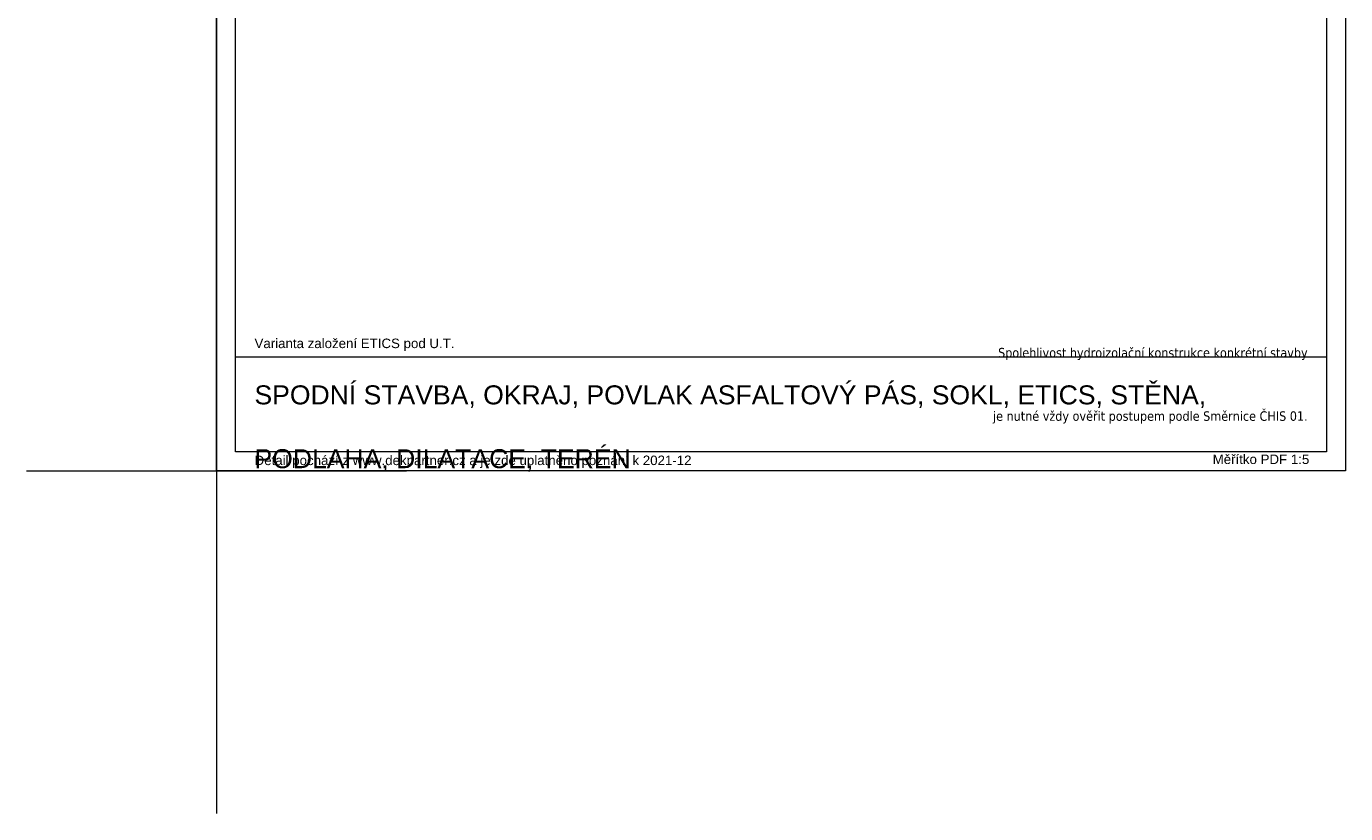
# Model space of a CAD drawing. Header units: millimetres. Extents: x -164296 to 75635, y 29674 to 91116.
# Tile 2 of 20: x -164296 to -162561, y 33092 to 34127. Entities that reach past the tile are written whole.
import ezdxf
from ezdxf.xclip import XClip

# ---------------------------------------------------------------- set-up
doc = ezdxf.new("R2010")
doc.units = ezdxf.units.MM
doc.header["$MEASUREMENT"] = 0
doc.header["$XCLIPFRAME"] = 0
for name, color, linetype in [('POHLED ZÁPADNÍ_1__K EXPEDICI', 7, 'Continuous'), ('POHLED ZÁPADNÍ_1__ZÁPATÍ', 7, 'Continuous'), ('POHLED ZÁPADNÍ_1_Defpoints', 7, 'Continuous'), ('POHLED ZÁPADNÍ_1_DEK_KÓTY', 7, 'Continuous'), ('POHLED ZÁPADNÍ_1_DEK_POPIS', 7, 'Continuous'), ('POHLED ZÁPADNÍ_1_moje-rastr-pozn', 7, 'Continuous')]:
    doc.layers.add(name, color=color, linetype=linetype)
doc.styles.add('GENEROVANÝ_STYL_1', font='txt')
doc.styles.add('GENEROVANÝ_STYL_2', font='txt')

# ---------------------------------------------------------------- blocks, each defined once
blk = doc.blocks.new('Kresba_1_1', base_point=(-167022, 33615.4))
at = {"layer": 'POHLED ZÁPADNÍ_1__K EXPEDICI', "color": 3, "linetype": 'Continuous', "lineweight": 18, "flags": 128}
blk.add_lwpolyline([(-164046, 35642.4), (-162561, 35642.4), (-162561, 33542.4), (-164046, 33542.4)], close=True, dxfattribs=at)
at = {"layer": 'POHLED ZÁPADNÍ_1_Defpoints', "color": 7, "linetype": 'Continuous', "lineweight": 18}
for p, q in [((-164046, 33792.4), (-164046, 33292.4)), ((-164296, 33542.4), (-163796, 33542.4))]:
    blk.add_line(p, q, dxfattribs=at)
at = {"layer": 'POHLED ZÁPADNÍ_1_DEK_POPIS', "color": 6, "linetype": 'Continuous', "lineweight": 18}
blk.add_line((-164021, 33692.4), (-162586, 33692.4), dxfattribs=at)
at = {"layer": 'POHLED ZÁPADNÍ_1_DEK_POPIS', "color": 6, "linetype": 'Continuous', "lineweight": 18, "flags": 128}
blk.add_lwpolyline([(-164021, 35617.4), (-162586, 35617.4), (-162586, 33567.4), (-164021, 33567.4)], close=True, dxfattribs=at)
at = {"layer": 'POHLED ZÁPADNÍ_1_moje-rastr-pozn', "color": 241, "linetype": 'Continuous', "lineweight": 18}
blk.add_line((-164046, 38087.1), (-164046, 33091.5), dxfattribs=at)
at = {"layer": 'POHLED ZÁPADNÍ_1__ZÁPATÍ', "color": 6, "linetype": 'Continuous', "lineweight": 18, "insert": (-163996, 33597.9), "char_height": 25, "width": 1385, "attachment_point": 4, "line_spacing_factor": 2.013116, "style": 'GENEROVANÝ_STYL_1'}
blk.add_mtext('\\A1;{\\pql;\\fArial|b0|i0|c238|p38;SPODNÍ STAVBA, OKRAJ, POVLAK ASFALTOVÝ PÁS, SOKL, ETICS, STĚNA, \\fArial|b0|i0|c238|p38;PODLAHA, DILATACE, TERÉN}', dxfattribs=at)
at = {"layer": 'POHLED ZÁPADNÍ_1_DEK_KÓTY', "color": 6, "linetype": 'Continuous', "lineweight": 18, "char_height": 12.5, "style": 'GENEROVANÝ_STYL_1'}
for s, insert, attachment_point in [('\\A1;{\\pql;\\fArial|b0|i0|c238|p38;Varianta založení ETICS pod U.T.}', (-163995.9, 33699.9), 7), ('\\A1;{\\pql;\\fArial|b0|i0|c238|p38;Měřítko PDF 1:5}', (-162735.8, 33557.4), 4)]:
    blk.add_mtext(s, dxfattribs=dict(at, insert=insert, attachment_point=attachment_point))
at = {"layer": 'POHLED ZÁPADNÍ_1_DEK_KÓTY', "color": 180, "linetype": 'Continuous', "lineweight": 18, "insert": (-162610.9, 33604.5), "char_height": 12.5, "attachment_point": 9, "line_spacing_factor": 4, "style": 'GENEROVANÝ_STYL_2'}
blk.add_mtext('\\A1;{\\pqr;\\fTahoma|b0|i0|c238|p34;Spolehlivost hydroizolační konstrukce konkrétní stavby \\P\\pqr;\\fTahoma|b0|i0|c238|p34;je nutné vždy ověřit postupem podle Směrnice ČHIS 01.}', dxfattribs=at)
at = {"layer": 'POHLED ZÁPADNÍ_1_DEK_KÓTY', "color": 180, "linetype": 'Continuous', "lineweight": 18, "insert": (-163995.8, 33554.2), "char_height": 12.5, "attachment_point": 4, "style": 'GENEROVANÝ_STYL_1'}
blk.add_mtext('\\A1;{\\pql;\\fArial|b0|i0|c238|p38;Detail pochází z www.dekpartner.cz a je zde uplatněno poznání k 2021-12}', dxfattribs=at)

msp = doc.modelspace()

# ---------------------------------------------------------------- block references
at = {"color": 9, "linetype": 'Continuous', "lineweight": 13}
ref = msp.add_blockref('Kresba_1_1', (-167022, 33615.4), dxfattribs=at)
XClip(ref).set_block_clipping_path([(-164295.9554354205, 33091.5313273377), (-162125.2574305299, 38087.1220507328)])

doc.saveas('drawing.dxf')
